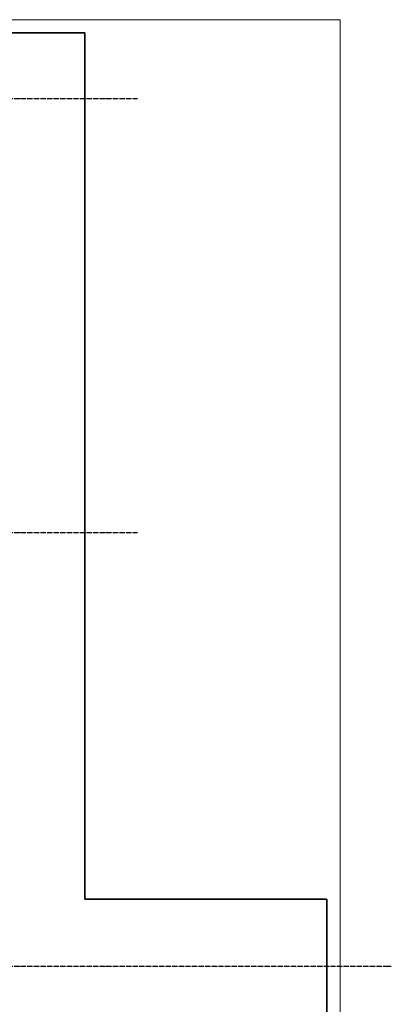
# Model space of a CAD drawing. Header units: millimetres. Extents: x -3170 to 89801, y -74170 to 82422.
# Tile 100 of 105: x 74005 to 76830, y 60889 to 68380. Entities that reach past the tile are written whole.
import ezdxf

# ---------------------------------------------------------------- set-up
doc = ezdxf.new("R2010")
doc.units = ezdxf.units.MM
for name, pattern in [('______11', [50, 40, -5, 0, -5]), ('______3', [50, 40, -10]), ('______5', [110, 80, -10, 10, -10])]:
    doc.linetypes.add(name, pattern=pattern)
for name, color, linetype, lineweight in [('Standard', 7, 'Continuous', 25), ('Балка_ общее', 7, '______3', 13), ('Размерная линия_ общее', 7, 'Continuous', 13)]:
    doc.layers.add(name, color=color, linetype=linetype, lineweight=lineweight)
doc.layers.add('Осевая линия_ общее', color=7, linetype='______5', lineweight=13, true_color=0xa0a0a0)

# ---------------------------------------------------------------- blocks, each defined once
blk = doc.blocks.new('СЛОЖНЫЙ_ОБЪЕКТ_5')
at = {"layer": 'Осевая линия_ общее', "color": 253, "linetype": '______11', "lineweight": -3, "true_color": 0xa0a0a0, "transparency": 33554687}
for p, q in [((57980, 67780), (74900, 67780)), ((57980, 64480), (74900, 64480)), ((57980, 61180), (76830, 61180))]:
    blk.add_line(p, q, dxfattribs=at)

msp = doc.modelspace()

# ---------------------------------------------------------------- linework, layer by layer
at = {"layer": 'Standard', "color": 7, "linetype": 'Continuous', "lineweight": 18, "transparency": 33554687}
msp.add_lwpolyline([(59250, 46540), (76440, 46540), (76440, 68380), (59250, 68380), (59250, 46540)], dxfattribs=at)
at = {"layer": 'Размерная линия_ общее', "color": 7, "linetype": 'Continuous', "lineweight": 35, "transparency": 33554687}
for p, q in [((60600, 68280), (74500, 68280)), ((74500, 68280), (74500, 61690)), ((74500, 61690), (76340, 61690)), ((76340, 61690), (76340, 52830))]:
    msp.add_line(p, q, dxfattribs=at)

# ---------------------------------------------------------------- block references
at = {"layer": 'Балка_ общее', "color": 7, "linetype": 'Continuous', "lineweight": 13, "transparency": 33554687}
msp.add_blockref('СЛОЖНЫЙ_ОБЪЕКТ_5', (0, 0), dxfattribs=at)

doc.saveas('drawing.dxf')
